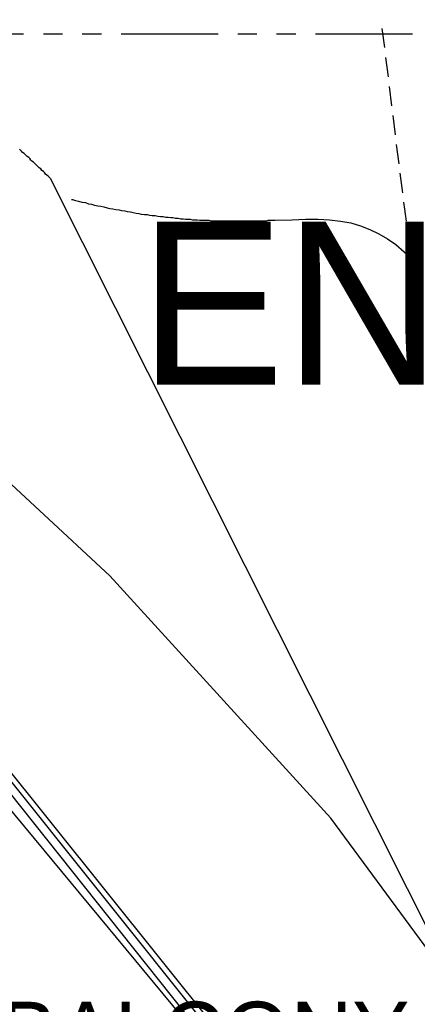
# Model space of a CAD drawing. Header units: feet. Extents: x -79 to 198, y -22 to 181.
# Tile 256 of 256: x 118 to 128, y 135 to 161. Entities that reach past the tile are written whole.
import ezdxf
from ezdxf.enums import TextEntityAlignment as Align

# ---------------------------------------------------------------- set-up
doc = ezdxf.new("R2010")
doc.units = ezdxf.units.FT
for name, color, linetype in [('A-AREA-UNIDAD', 30, 'CONTINUOUS'), ('A-LINEA', 7, 'CONTINUOUS'), ('A-TEXTO-PDF', 3, 'CONTINUOUS')]:
    doc.layers.add(name, color=color, linetype=linetype)

msp = doc.modelspace()

# ---------------------------------------------------------------- linework, layer by layer
at = {"layer": 'A-AREA-UNIDAD'}
msp.add_lwpolyline([(130.56, 133.7422), (125.872, 140.0889), (120.192, 146.3289), (116.56, 149.6889), (112.88, 152.6933), (107.968, 156.1778), (103.008, 159.0578), (102.96, 159.3778), (101.52, 160.1422), (101.12, 160.1422), (101.088, 160.3733), (99.52, 161.1378), (97.28, 161.9378), (96, 162.0089), (95.28, 161.8489), (92.96, 160.8533), (91.12, 160.3733), (91.072, 159.9822), (88.448, 159.9822), (80.832, 159.3422), (73.312, 158.0622), (66.368, 156.3022)], dxfattribs=at)
at = {"layer": 'A-LINEA'}
for p, q in [((140.7504, 112.4542), (100.776, 160.6287)), ((127.1867, 160.4044), (127.2533, 159.9111)), ((117.9733, 160.2578), (115.48, 160.2578)), ((118.9733, 160.2578), (118.48, 160.2578)), ((119.9733, 160.2578), (119.48, 160.2578)), ((122.9733, 160.2578), (120.48, 160.2578)), ((123.9733, 160.2578), (123.48, 160.2578)), ((124.9733, 160.2578), (124.48, 160.2578)), ((127.9733, 160.2578), (125.48, 160.2578)), ((127.28, 159.6578), (127.3467, 159.1644)), ((140.7504, 112.4542), (103.1232, 159.3849)), ((140.7504, 112.4542), (103.1232, 159.3849)), ((140.5969, 112.4055), (103.0856, 159.2112)), ((127.3733, 158.9111), (127.44, 158.4178)), ((140.277, 112.3118), (103.3057, 158.7075)), ((127.4667, 158.1644), (127.5333, 157.6711)), ((127.56, 157.4178), (127.6267, 156.9244)), ((142.471, 109.1644), (118.664, 156.5455)), ((127.6533, 156.6844), (127.72, 156.1778)), ((127.7467, 155.9378), (127.8133, 155.4444)), ((127.84, 155.1911), (127.9067, 154.6978)), ((127.9333, 154.4444), (128, 153.9511)), ((128.0267, 153.6978), (128.0933, 153.2044))]:
    msp.add_line(p, q, dxfattribs=at)
for points in [[(118.6533, 156.5511), (118.6, 156.6044), (118.5733, 156.6311), (118.5333, 156.6578), (118.5067, 156.6978), (118.48, 156.7244), (118.44, 156.7511), (118.4133, 156.7911), (118.3733, 156.8178), (118.3467, 156.8444), (118.32, 156.8711), (118.28, 156.9111), (118.2533, 156.9378), (118.2267, 156.9644), (118.1867, 156.9911), (118.16, 157.0178), (118.1333, 157.0578), (118.1067, 157.0844), (118.0667, 157.1111), (118.04, 157.1378), (118.0133, 157.1644), (117.9867, 157.1911), (117.9467, 157.2178), (117.92, 157.2444), (117.8933, 157.2711), (117.8667, 157.2978)], [(119.2, 156.0044), (119.2267, 156.0044), (119.3067, 155.9778), (119.3867, 155.9644), (119.4667, 155.9378), (119.56, 155.9244), (119.64, 155.8978), (119.72, 155.8844), (119.8, 155.8578), (119.88, 155.8444), (119.96, 155.8311), (120.04, 155.8178), (120.12, 155.7911), (120.1867, 155.7778), (120.2667, 155.7644), (120.3467, 155.7511), (120.4267, 155.7378), (120.4933, 155.7244), (120.5733, 155.7111), (120.64, 155.6978), (120.72, 155.6844), (120.7867, 155.6711), (120.8667, 155.6578), (120.9333, 155.6444), (121, 155.6311), (121.08, 155.6178), (121.1467, 155.6178), (121.2133, 155.6044), (121.28, 155.5911), (121.36, 155.5911), (121.4267, 155.5778), (121.4933, 155.5644), (121.56, 155.5644), (121.6267, 155.5511), (121.6933, 155.5511), (121.76, 155.5378), (121.8133, 155.5378), (121.88, 155.5244), (121.9467, 155.5244), (122.0133, 155.5111), (122.08, 155.5111), (122.1333, 155.4978), (122.2, 155.4978), (122.2533, 155.4978), (122.32, 155.4844), (122.3867, 155.4844), (122.44, 155.4844), (122.5067, 155.4711), (122.56, 155.4711), (122.6133, 155.4711), (122.68, 155.4711), (122.7333, 155.4711), (122.7867, 155.4578), (122.8533, 155.4578), (122.9067, 155.4578), (122.96, 155.4578), (123.0133, 155.4578), (123.0667, 155.4578), (123.12, 155.4578), (123.1733, 155.4578), (123.2267, 155.4578), (123.28, 155.4578), (123.3333, 155.4578), (123.3867, 155.4578), (123.44, 155.4578), (123.4933, 155.4578), (123.5467, 155.4578), (123.6, 155.4578), (123.6533, 155.4578), (123.6933, 155.4578), (123.7467, 155.4578), (123.8, 155.4578), (123.84, 155.4578), (123.8933, 155.4578), (123.9467, 155.4578), (123.9867, 155.4578), (124.04, 155.4578), (124.08, 155.4578), (124.1333, 155.4578), (124.1733, 155.4578), (124.2267, 155.4578), (124.2667, 155.4711), (124.3067, 155.4711), (124.36, 155.4711), (124.4, 155.4711), (124.44, 155.4711), (124.88, 155.4844), (125.2267, 155.4978), (125.5467, 155.4978), (125.84, 155.4844), (126.12, 155.4444), (126.3867, 155.4044), (126.64, 155.3244), (126.88, 155.2311), (127.1067, 155.1244), (127.3333, 154.9911), (127.5467, 154.8444), (127.76, 154.6578), (127.9733, 154.4711), (128.1867, 154.2578)]]:
    msp.add_lwpolyline(points, dxfattribs=at)

# ---------------------------------------------------------------- texts
at = {"layer": 'A-TEXTO-PDF'}
for s, height, p in [('ENCROACHMENT', 4.186, (144.8906, 151.2455)), ('BALCONY', 1.646, (122.6365, 133.7252))]:
    msp.add_text(s, height=height, dxfattribs=at).set_placement(p, align=Align.CENTER)

doc.saveas('drawing.dxf')
